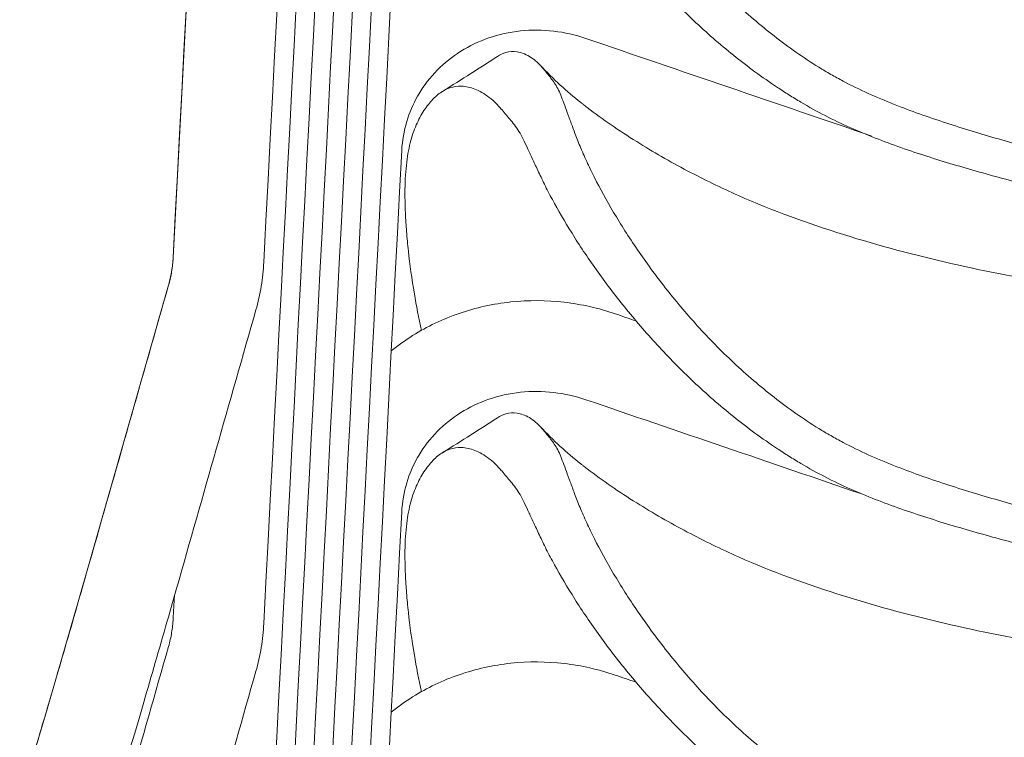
# Model space of a CAD drawing. Header units: centimetres. Extents: x -28 to 145, y -313 to 96.
# Tile 12 of 64: x -27 to -14, y -136 to -126. Entities that reach past the tile are written whole.
import ezdxf

# ---------------------------------------------------------------- set-up
doc = ezdxf.new("R2010")
doc.units = ezdxf.units.CM
doc.layers.add('Main lines', color=7, linetype='Continuous', lineweight=13, true_color=0x000000)
doc.layers.add('Predefinito', color=7, linetype='Continuous', true_color=0x000000)

# ---------------------------------------------------------------- blocks, each defined once
blk = doc.blocks.new('CB-298_Petal_Stacked_2D_Front')
at = {"layer": 'Main lines'}
blk.add_line((-25.086, 69.172), (-24.856, 73.569), dxfattribs=at)
blk.add_line((-25.086, 69.172), (-24.856, 73.569), dxfattribs=at)
blk.add_lwpolyline([(-27.115, 62.011), (-27.079, 62.118), (-27.007, 62.354), (-26.905, 62.691), (-26.783, 63.101), (-26.646, 63.57), (-26.494, 64.09), (-26.341, 64.622), (-26.195, 65.129), (-25.147, 68.808)], dxfattribs=at)
blk.add_lwpolyline([(-27.115, 62.011), (-27.079, 62.118), (-27.007, 62.354), (-26.905, 62.691), (-26.783, 63.101), (-26.646, 63.57), (-26.494, 64.09), (-26.341, 64.622), (-26.195, 65.129), (-25.147, 68.808)], dxfattribs=at)
for points in [[(-23.263, 104.057), (-23.871, 92.429), (-24.478, 80.8), (-25.086, 69.172)], [(-23.888, 69.109), (-23.28, 80.738), (-22.672, 92.366), (-22.065, 103.995)], [(-23.888, 64.337), (-23.28, 75.965), (-22.672, 87.593), (-22.065, 99.222)], [(-23.888, 59.564), (-23.28, 71.192), (-22.672, 82.821), (-22.065, 94.449)], [(-23.888, 54.791), (-23.28, 66.419), (-22.672, 78.048), (-22.065, 89.676)], [(-23.888, 50.018), (-23.28, 61.647), (-22.672, 73.275), (-22.065, 84.903)], [(-23.888, 45.245), (-23.28, 56.874), (-22.672, 68.502), (-22.065, 80.131)], [(-23.888, 40.472), (-23.28, 52.101), (-22.672, 63.729), (-22.065, 75.358)], [(-19.632, 72.065), (-18.371, 71.635), (-17.111, 71.205), (-15.85, 70.775)], [(-21.528, 71.366), (-21.267, 71.526), (-21.03, 71.677), (-20.8, 71.827)], [(-23.888, 35.7), (-23.28, 47.328), (-22.672, 58.957), (-22.065, 70.585)], [(-25.068, 69.516), (-25.069, 69.515), (-25.069, 69.514), (-25.07, 69.513)], [(-25.147, 68.808), (-25.496, 67.581), (-25.846, 66.355), (-26.195, 65.129)], [(-25.041, 64.8), (-24.692, 66.026), (-24.342, 67.252), (-23.993, 68.478)], [(-18.968, 68.334), (-19.06, 68.365), (-19.153, 68.397), (-19.245, 68.428)], [(-19.632, 67.293), (-18.416, 66.878), (-17.2, 66.463), (-15.984, 66.048)], [(-21.528, 66.593), (-21.267, 66.753), (-21.03, 66.904), (-20.8, 67.054)], [(-23.888, 30.927), (-23.28, 42.555), (-22.672, 54.184), (-22.065, 65.812)], [(-25.07, 64.699), (-25.075, 64.599), (-25.081, 64.499), (-25.086, 64.399)], [(-25.147, 64.035), (-25.496, 62.809), (-25.846, 61.583), (-26.195, 60.357)], [(-25.041, 60.028), (-24.692, 61.254), (-24.342, 62.48), (-23.993, 63.706)], [(-18.968, 63.561), (-19.061, 63.593), (-19.153, 63.624), (-19.245, 63.656)]]:
    blk.add_open_spline(points, degree=3, dxfattribs=at)
for points, knots in [([(0, 69.115), (-0.49, 69.114), (-0.98, 69.123), (-1.957, 69.16), (-2.446, 69.188), (-3.178, 69.232), (-3.422, 69.248), (-3.91, 69.278), (-4.155, 69.294), (-4.887, 69.34), (-5.375, 69.371), (-6.107, 69.423), (-6.351, 69.441), (-6.839, 69.481), (-7.083, 69.502), (-7.814, 69.571), (-8.3, 69.622), (-9.271, 69.741), (-9.756, 69.807), (-10.481, 69.92), (-10.722, 69.959), (-11.204, 70.043), (-11.445, 70.088), (-11.925, 70.182), (-12.165, 70.232), (-12.643, 70.338), (-12.88, 70.394), (-13.354, 70.512), (-13.59, 70.573), (-14.06, 70.702), (-14.294, 70.77), (-14.76, 70.912), (-14.992, 70.987), (-15.45, 71.15), (-15.678, 71.238), (-16.012, 71.39), (-16.123, 71.443), (-16.286, 71.53), (-16.34, 71.56), (-16.447, 71.621), (-16.5, 71.653), (-16.76, 71.813), (-16.956, 71.952), (-17.329, 72.243), (-17.507, 72.395), (-17.761, 72.633), (-17.844, 72.713), (-18.005, 72.877), (-18.083, 72.96), (-18.309, 73.21), (-18.45, 73.377), (-18.713, 73.713), (-18.836, 73.881), (-19.007, 74.131), (-19.062, 74.214), (-19.167, 74.379), (-19.217, 74.461), (-19.359, 74.7), (-19.443, 74.854), (-19.554, 75.074), (-19.588, 75.145), (-19.636, 75.249), (-19.652, 75.283), (-19.681, 75.349), (-19.695, 75.382), (-19.735, 75.478), (-19.759, 75.538), (-19.801, 75.651), (-19.82, 75.704), (-19.856, 75.803), (-19.873, 75.849), (-19.904, 75.934), (-19.919, 75.973), (-19.946, 76.046), (-19.959, 76.08), (-19.985, 76.143), (-19.999, 76.171), (-20.029, 76.222), (-20.044, 76.246), (-20.077, 76.292), (-20.093, 76.313), (-20.142, 76.376), (-20.174, 76.414), (-20.217, 76.463), (-20.229, 76.477), (-20.241, 76.49)], [322.610066, 322.610066, 322.610066, 322.610066, 337.38222, 337.38222, 352.154375, 352.154375, 359.540452, 359.540452, 366.926529, 366.926529, 381.698684, 381.698684, 389.084761, 389.084761, 396.470839, 396.470839, 411.242993, 411.242993, 426.015148, 426.015148, 433.401225, 433.401225, 440.787302, 440.787302, 448.173379, 448.173379, 455.559457, 455.559457, 462.945534, 462.945534, 470.331611, 470.331611, 477.717688, 477.717688, 485.103766, 485.103766, 488.796804, 488.796804, 490.643324, 490.643324, 492.489843, 492.489843, 499.87592, 499.87592, 507.261997, 507.261997, 510.955036, 510.955036, 514.648075, 514.648075, 522.034152, 522.034152, 529.420229, 529.420229, 533.113268, 533.113268, 536.806306, 536.806306, 544.192384, 544.192384, 547.885422, 547.885422, 549.731942, 549.731942, 551.578461, 551.578461, 555.2715, 555.2715, 558.964538, 558.964538, 562.657577, 562.657577, 566.350616, 566.350616, 570.043654, 570.043654, 573.736693, 573.736693, 577.429731, 577.429731, 581.12277, 581.12277, 588.508847, 588.508847, 591.578861, 591.578861, 591.578861, 591.578861]), ([(0, 68.739), (-0.486, 68.739), (-0.971, 68.748), (-1.941, 68.782), (-2.426, 68.805), (-3.152, 68.842), (-3.395, 68.854), (-3.879, 68.881), (-4.121, 68.894), (-4.605, 68.921), (-4.848, 68.935), (-5.332, 68.963), (-5.574, 68.977), (-6.058, 69.007), (-6.3, 69.023), (-6.784, 69.058), (-7.026, 69.077), (-7.752, 69.138), (-8.235, 69.185), (-9.199, 69.292), (-9.681, 69.352), (-10.401, 69.454), (-10.641, 69.49), (-11.119, 69.567), (-11.359, 69.608), (-11.836, 69.694), (-12.075, 69.74), (-12.551, 69.837), (-12.788, 69.888), (-13.26, 69.997), (-13.495, 70.054), (-13.964, 70.173), (-14.197, 70.235), (-14.662, 70.366), (-14.894, 70.435), (-15.353, 70.582), (-15.581, 70.661), (-15.918, 70.793), (-16.03, 70.839), (-16.251, 70.937), (-16.361, 70.99), (-16.577, 71.101), (-16.684, 71.161), (-16.843, 71.255), (-16.896, 71.287), (-16.999, 71.352), (-17.05, 71.385), (-17.202, 71.486), (-17.3, 71.555), (-17.493, 71.696), (-17.587, 71.769), (-17.863, 71.99), (-18.039, 72.144), (-18.292, 72.382), (-18.374, 72.463), (-18.535, 72.626), (-18.613, 72.708), (-18.841, 72.956), (-18.984, 73.122), (-19.251, 73.453), (-19.376, 73.618), (-19.551, 73.863), (-19.607, 73.945), (-19.715, 74.106), (-19.766, 74.186), (-19.912, 74.421), (-19.999, 74.57), (-20.112, 74.779), (-20.147, 74.847), (-20.194, 74.943), (-20.209, 74.974), (-20.239, 75.035), (-20.253, 75.065), (-20.293, 75.152), (-20.318, 75.205), (-20.364, 75.303), (-20.385, 75.348), (-20.423, 75.432), (-20.441, 75.472), (-20.478, 75.545), (-20.497, 75.579), (-20.535, 75.64), (-20.555, 75.668), (-20.596, 75.722), (-20.617, 75.748), (-20.678, 75.822), (-20.717, 75.868), (-20.769, 75.927), (-20.785, 75.944), (-20.8, 75.96)], [470.567293, 470.567293, 470.567293, 470.567293, 485.272521, 485.272521, 499.977749, 499.977749, 507.330363, 507.330363, 514.682977, 514.682977, 522.035591, 522.035591, 529.388205, 529.388205, 536.740819, 536.740819, 544.093433, 544.093433, 558.798661, 558.798661, 573.503888, 573.503888, 580.856502, 580.856502, 588.209116, 588.209116, 595.56173, 595.56173, 602.914344, 602.914344, 610.266958, 610.266958, 617.619572, 617.619572, 624.972186, 624.972186, 632.3248, 632.3248, 636.001107, 636.001107, 639.677414, 639.677414, 643.353721, 643.353721, 645.191874, 645.191874, 647.030028, 647.030028, 650.706335, 650.706335, 654.382642, 654.382642, 661.735256, 661.735256, 665.411563, 665.411563, 669.08787, 669.08787, 676.440484, 676.440484, 683.793098, 683.793098, 687.469405, 687.469405, 691.145712, 691.145712, 698.498326, 698.498326, 702.174633, 702.174633, 704.012786, 704.012786, 705.85094, 705.85094, 709.527247, 709.527247, 713.203554, 713.203554, 716.879861, 716.879861, 720.556167, 720.556167, 724.232474, 724.232474, 727.908781, 727.908781, 735.261395, 735.261395, 738.446643, 738.446643, 738.446643, 738.446643]), ([(-22.065, 70.585), (-22.058, 70.715), (-22.036, 70.844), (-21.999, 70.967), (-21.964, 71.084), (-21.916, 71.197), (-21.855, 71.303), (-21.85, 71.312), (-21.845, 71.322), (-21.84, 71.331), (-21.772, 71.445), (-21.689, 71.551), (-21.595, 71.647), (-21.502, 71.741), (-21.398, 71.824), (-21.284, 71.895), (-21.17, 71.967), (-21.046, 72.026), (-20.916, 72.071), (-20.781, 72.117), (-20.64, 72.149), (-20.496, 72.164), (-20.351, 72.179), (-20.203, 72.178), (-20.056, 72.161), (-19.912, 72.145), (-19.77, 72.112), (-19.632, 72.065)], [92.074453, 92.074453, 92.074453, 92.074453, 92.506662, 92.506662, 92.506662, 92.915154, 92.915154, 92.915154, 92.950068, 92.950068, 92.950068, 93.394051, 93.394051, 93.394051, 93.827255, 93.827255, 93.827255, 94.261583, 94.261583, 94.261583, 94.708811, 94.708811, 94.708811, 95.157101, 95.157101, 95.157101, 95.59429, 95.59429, 95.59429, 95.59429]), ([(-20.8, 71.827), (-20.764, 71.85), (-20.727, 71.868), (-20.641, 71.893), (-20.593, 71.896), (-20.515, 71.885), (-20.489, 71.878), (-20.434, 71.858), (-20.406, 71.845), (-20.35, 71.812), (-20.321, 71.792), (-20.275, 71.752), (-20.259, 71.735), (-20.241, 71.717)], [-0.012545, -0.012545, -0.012545, -0.012545, 12.394821, 12.394821, 27.166975, 27.166975, 34.553053, 34.553053, 41.93913, 41.93913, 49.325207, 49.325207, 53.64127, 53.64127, 53.64127, 53.64127]), ([(-20.241, 71.717), (-20.229, 71.704), (-20.217, 71.69), (-20.174, 71.641), (-20.142, 71.603), (-20.093, 71.54), (-20.077, 71.519), (-20.044, 71.473), (-20.029, 71.449), (-19.999, 71.398), (-19.985, 71.37), (-19.959, 71.308), (-19.946, 71.274), (-19.919, 71.2), (-19.904, 71.161), (-19.873, 71.076), (-19.856, 71.031), (-19.82, 70.932), (-19.801, 70.878), (-19.759, 70.765), (-19.735, 70.705), (-19.695, 70.609), (-19.681, 70.576), (-19.652, 70.51), (-19.636, 70.476), (-19.588, 70.372), (-19.554, 70.301), (-19.443, 70.081), (-19.359, 69.927), (-19.217, 69.688), (-19.167, 69.606), (-19.062, 69.442), (-19.007, 69.358), (-18.836, 69.108), (-18.713, 68.94), (-18.45, 68.605), (-18.309, 68.437), (-18.083, 68.188), (-18.005, 68.105), (-17.844, 67.941), (-17.761, 67.86), (-17.507, 67.622), (-17.329, 67.47), (-16.956, 67.179), (-16.76, 67.04), (-16.5, 66.88), (-16.447, 66.849), (-16.34, 66.787), (-16.286, 66.757), (-16.123, 66.671), (-16.012, 66.617), (-15.678, 66.466), (-15.45, 66.378), (-14.992, 66.214), (-14.76, 66.139), (-14.294, 65.997), (-14.06, 65.93), (-13.59, 65.801), (-13.354, 65.739), (-12.88, 65.621), (-12.643, 65.565), (-12.165, 65.46), (-11.925, 65.41), (-11.445, 65.315), (-11.204, 65.271), (-10.722, 65.187), (-10.481, 65.147), (-9.756, 65.034), (-9.271, 64.968), (-8.3, 64.85), (-7.814, 64.798), (-7.083, 64.729), (-6.839, 64.708), (-6.351, 64.668), (-6.107, 64.65), (-5.375, 64.598), (-4.887, 64.567), (-4.155, 64.521), (-3.91, 64.505), (-3.422, 64.475), (-3.178, 64.46), (-2.446, 64.415), (-1.957, 64.387), (-0.98, 64.35), (-0.49, 64.341), (0, 64.342)], [53.64127, 53.64127, 53.64127, 53.64127, 56.711284, 56.711284, 64.097362, 64.097362, 67.7904, 67.7904, 71.483439, 71.483439, 75.176478, 75.176478, 78.869516, 78.869516, 82.562555, 82.562555, 86.255594, 86.255594, 89.948632, 89.948632, 93.641671, 93.641671, 95.48819, 95.48819, 97.334709, 97.334709, 101.027748, 101.027748, 108.413825, 108.413825, 112.106864, 112.106864, 115.799903, 115.799903, 123.18598, 123.18598, 130.572057, 130.572057, 134.265096, 134.265096, 137.958134, 137.958134, 145.344212, 145.344212, 152.730289, 152.730289, 154.576808, 154.576808, 156.423328, 156.423328, 160.116366, 160.116366, 167.502443, 167.502443, 174.888521, 174.888521, 182.274598, 182.274598, 189.660675, 189.660675, 197.046752, 197.046752, 204.43283, 204.43283, 211.818907, 211.818907, 219.204984, 219.204984, 233.977139, 233.977139, 248.749293, 248.749293, 256.135371, 256.135371, 263.521448, 263.521448, 278.293602, 278.293602, 285.67968, 285.67968, 293.065757, 293.065757, 307.837911, 307.837911, 322.610066, 322.610066, 322.610066, 322.610066]), ([(-20.241, 71.717), (-20.049, 71.514), (-19.892, 71.374), (-19.696, 71.217), (-19.686, 71.21), (-19.676, 71.202), (-19.649, 71.18), (-19.631, 71.166), (-19.613, 71.152), (-19.405, 70.992), (-19.199, 70.852), (-18.96, 70.702), (-18.748, 70.569), (-18.515, 70.435), (-18.07, 70.201), (-17.844, 70.092), (-17.614, 69.99), (-17.162, 69.79), (-16.699, 69.622), (-16.227, 69.474), (-15.759, 69.328), (-15.286, 69.203), (-14.808, 69.093), (-13.853, 68.875), (-12.883, 68.721), (-11.909, 68.607), (-11.684, 68.58), (-11.458, 68.556), (-11.231, 68.533), (-10.477, 68.459), (-9.719, 68.406), (-8.962, 68.368), (-7.967, 68.318), (-6.984, 68.293), (-5.988, 68.284), (-5.49, 68.28), (-4.992, 68.279), (-4.495, 68.28), (-3.997, 68.28), (-3.498, 68.284), (-3, 68.291), (-2.5, 68.297), (-2.001, 68.303), (-1.501, 68.309), (-1.001, 68.315), (-0.501, 68.322), (0, 68.322)], [-21.334745, -21.334745, -21.334745, -21.334745, -20.539842, -20.539842, -20.539842, -20.498373, -20.498373, -20.424135, -20.424135, -20.424135, -19.598631, -19.598631, -19.598631, -18.834779, -18.834779, -18.071679, -18.071679, -18.071679, -16.589979, -16.589979, -16.589979, -15.117521, -15.117521, -15.117521, -12.172531, -12.172531, -12.172531, -11.489667, -11.489667, -11.489667, -9.211857, -9.211857, -9.211857, -6.234192, -6.234192, -6.234192, -4.738971, -4.738971, -4.738971, -3.242263, -3.242263, -3.242263, -1.743138, -1.743138, -1.743138, -0.240844, -0.240844, -0.240844, -0.240844]), ([(-21.528, 71.366), (-21.531, 71.364), (-21.534, 71.362), (-21.56, 71.345), (-21.582, 71.328), (-21.648, 71.271), (-21.689, 71.226), (-21.767, 71.122), (-21.804, 71.063), (-21.871, 70.933), (-21.901, 70.861), (-21.952, 70.699), (-21.973, 70.609), (-22.004, 70.406), (-22.015, 70.293), (-22.025, 70.041), (-22.023, 69.902), (-22.013, 69.675), (-22.008, 69.596), (-21.995, 69.431), (-21.987, 69.345), (-21.958, 69.079), (-21.932, 68.891), (-21.872, 68.536), (-21.842, 68.375), (-21.806, 68.208)], [800.484859, 800.484859, 800.484859, 800.484859, 801.434921, 801.434921, 808.787535, 808.787535, 823.492763, 823.492763, 838.197991, 838.197991, 852.903219, 852.903219, 867.608447, 867.608447, 882.313674, 882.313674, 897.018902, 897.018902, 904.371516, 904.371516, 911.72413, 911.72413, 926.429358, 926.429358, 937.83915, 937.83915, 937.83915, 937.83915]), ([(-20.8, 71.187), (-20.819, 71.208), (-20.839, 71.227), (-20.891, 71.274), (-20.924, 71.3), (-20.989, 71.343), (-21.022, 71.361), (-21.084, 71.391), (-21.115, 71.403), (-21.204, 71.43), (-21.26, 71.437), (-21.367, 71.431), (-21.418, 71.419), (-21.488, 71.389), (-21.508, 71.378), (-21.528, 71.366)], [738.446643, 738.446643, 738.446643, 738.446643, 742.614009, 742.614009, 749.966623, 749.966623, 757.319237, 757.319237, 764.671851, 764.671851, 779.377079, 779.377079, 794.082307, 794.082307, 800.484859, 800.484859, 800.484859, 800.484859]), ([(0, 63.967), (-0.486, 63.966), (-0.971, 63.976), (-1.941, 64.009), (-2.426, 64.032), (-3.152, 64.069), (-3.395, 64.081), (-3.879, 64.108), (-4.121, 64.121), (-4.605, 64.148), (-4.848, 64.162), (-5.332, 64.19), (-5.574, 64.204), (-6.058, 64.235), (-6.3, 64.251), (-6.784, 64.285), (-7.026, 64.304), (-7.752, 64.365), (-8.235, 64.412), (-9.199, 64.519), (-9.681, 64.579), (-10.401, 64.681), (-10.641, 64.718), (-11.119, 64.794), (-11.359, 64.835), (-11.836, 64.921), (-12.075, 64.967), (-12.551, 65.064), (-12.788, 65.115), (-13.26, 65.224), (-13.495, 65.281), (-13.964, 65.4), (-14.197, 65.462), (-14.662, 65.593), (-14.894, 65.662), (-15.353, 65.81), (-15.581, 65.888), (-15.918, 66.02), (-16.03, 66.066), (-16.251, 66.164), (-16.361, 66.217), (-16.577, 66.329), (-16.684, 66.388), (-16.843, 66.482), (-16.896, 66.514), (-16.999, 66.579), (-17.05, 66.612), (-17.202, 66.713), (-17.3, 66.782), (-17.493, 66.923), (-17.587, 66.996), (-17.863, 67.217), (-18.039, 67.371), (-18.292, 67.609), (-18.374, 67.69), (-18.535, 67.853), (-18.613, 67.936), (-18.841, 68.183), (-18.984, 68.349), (-19.251, 68.68), (-19.376, 68.845), (-19.551, 69.09), (-19.607, 69.172), (-19.715, 69.333), (-19.766, 69.413), (-19.912, 69.648), (-19.999, 69.797), (-20.112, 70.006), (-20.147, 70.074), (-20.194, 70.17), (-20.209, 70.201), (-20.239, 70.263), (-20.253, 70.292), (-20.293, 70.379), (-20.318, 70.432), (-20.364, 70.53), (-20.385, 70.575), (-20.423, 70.659), (-20.441, 70.699), (-20.478, 70.772), (-20.497, 70.806), (-20.535, 70.868), (-20.555, 70.896), (-20.596, 70.949), (-20.617, 70.975), (-20.678, 71.049), (-20.717, 71.095), (-20.769, 71.154), (-20.785, 71.171), (-20.8, 71.187)], [470.567293, 470.567293, 470.567293, 470.567293, 485.272521, 485.272521, 499.977749, 499.977749, 507.330363, 507.330363, 514.682977, 514.682977, 522.035591, 522.035591, 529.388205, 529.388205, 536.740819, 536.740819, 544.093433, 544.093433, 558.798661, 558.798661, 573.503888, 573.503888, 580.856502, 580.856502, 588.209116, 588.209116, 595.56173, 595.56173, 602.914344, 602.914344, 610.266958, 610.266958, 617.619572, 617.619572, 624.972186, 624.972186, 632.3248, 632.3248, 636.001107, 636.001107, 639.677414, 639.677414, 643.353721, 643.353721, 645.191874, 645.191874, 647.030028, 647.030028, 650.706335, 650.706335, 654.382642, 654.382642, 661.735256, 661.735256, 665.411563, 665.411563, 669.08787, 669.08787, 676.440484, 676.440484, 683.793098, 683.793098, 687.469405, 687.469405, 691.145712, 691.145712, 698.498326, 698.498326, 702.174633, 702.174633, 704.012786, 704.012786, 705.85094, 705.85094, 709.527247, 709.527247, 713.203554, 713.203554, 716.879861, 716.879861, 720.556167, 720.556167, 724.232474, 724.232474, 727.908781, 727.908781, 735.261395, 735.261395, 738.446643, 738.446643, 738.446643, 738.446643]), ([(-25.086, 69.172), (-25.089, 69.11), (-25.096, 69.049), (-25.106, 68.988), (-25.116, 68.927), (-25.13, 68.867), (-25.147, 68.808)], [46.5527812, 46.5527812, 46.5527812, 46.5527812, 46.7573903, 46.7573903, 46.7573903, 46.9619857, 46.9619857, 46.9619857, 46.9619857]), ([(-23.993, 68.478), (-23.963, 68.581), (-23.94, 68.686), (-23.922, 68.791), (-23.905, 68.896), (-23.893, 69.003), (-23.888, 69.109)], [54.5123841, 54.5123841, 54.5123841, 54.5123841, 54.8446217, 54.8446217, 54.8446217, 55.1768202, 55.1768202, 55.1768202, 55.1768202]), ([(-19.245, 68.428), (-19.463, 68.503), (-19.689, 68.554), (-19.917, 68.58), (-20.152, 68.608), (-20.389, 68.609), (-20.622, 68.584), (-20.856, 68.56), (-21.086, 68.508), (-21.307, 68.432), (-21.523, 68.358), (-21.729, 68.26), (-21.921, 68.14), (-22.019, 68.078), (-22.113, 68.011), (-22.203, 67.939)], [3.997716, 3.997716, 3.997716, 3.997716, 4.690167, 4.690167, 4.690167, 5.402307, 5.402307, 5.402307, 6.116269, 6.116269, 6.116269, 6.81371, 6.81371, 6.81371, 7.170955, 7.170955, 7.170955, 7.170955]), ([(-22.065, 65.812), (-22.058, 65.942), (-22.036, 66.071), (-21.999, 66.195), (-21.964, 66.312), (-21.916, 66.424), (-21.855, 66.531), (-21.85, 66.54), (-21.845, 66.549), (-21.84, 66.558), (-21.772, 66.672), (-21.689, 66.778), (-21.595, 66.874), (-21.502, 66.968), (-21.398, 67.051), (-21.284, 67.122), (-21.17, 67.194), (-21.046, 67.253), (-20.916, 67.298), (-20.781, 67.344), (-20.64, 67.376), (-20.496, 67.391), (-20.351, 67.406), (-20.203, 67.406), (-20.056, 67.388), (-19.912, 67.372), (-19.77, 67.34), (-19.632, 67.293)], [92.074453, 92.074453, 92.074453, 92.074453, 92.506662, 92.506662, 92.506662, 92.915154, 92.915154, 92.915154, 92.950068, 92.950068, 92.950068, 93.394051, 93.394051, 93.394051, 93.827255, 93.827255, 93.827255, 94.261583, 94.261583, 94.261583, 94.708811, 94.708811, 94.708811, 95.157101, 95.157101, 95.157101, 95.59429, 95.59429, 95.59429, 95.59429]), ([(-20.8, 67.054), (-20.764, 67.077), (-20.727, 67.095), (-20.641, 67.12), (-20.593, 67.124), (-20.515, 67.112), (-20.489, 67.105), (-20.434, 67.085), (-20.406, 67.073), (-20.35, 67.039), (-20.321, 67.019), (-20.275, 66.979), (-20.259, 66.962), (-20.241, 66.944)], [-0.012545, -0.012545, -0.012545, -0.012545, 12.394821, 12.394821, 27.166975, 27.166975, 34.553053, 34.553053, 41.93913, 41.93913, 49.325207, 49.325207, 53.64127, 53.64127, 53.64127, 53.64127]), ([(-20.241, 66.944), (-20.229, 66.931), (-20.217, 66.918), (-20.174, 66.868), (-20.142, 66.83), (-20.093, 66.768), (-20.077, 66.746), (-20.044, 66.7), (-20.029, 66.677), (-19.999, 66.625), (-19.985, 66.597), (-19.959, 66.535), (-19.946, 66.501), (-19.919, 66.427), (-19.904, 66.388), (-19.873, 66.303), (-19.856, 66.258), (-19.82, 66.159), (-19.801, 66.106), (-19.759, 65.992), (-19.735, 65.932), (-19.695, 65.836), (-19.681, 65.804), (-19.652, 65.737), (-19.636, 65.703), (-19.588, 65.599), (-19.554, 65.528), (-19.443, 65.308), (-19.359, 65.154), (-19.217, 64.915), (-19.167, 64.834), (-19.062, 64.669), (-19.007, 64.585), (-18.836, 64.335), (-18.713, 64.167), (-18.45, 63.832), (-18.309, 63.664), (-18.083, 63.415), (-18.005, 63.332), (-17.844, 63.168), (-17.761, 63.087), (-17.507, 62.849), (-17.329, 62.697), (-16.956, 62.406), (-16.76, 62.268), (-16.5, 62.107), (-16.447, 62.076), (-16.34, 62.014), (-16.286, 61.984), (-16.123, 61.898), (-16.012, 61.844), (-15.678, 61.693), (-15.45, 61.605), (-14.992, 61.442), (-14.76, 61.366), (-14.294, 61.224), (-14.06, 61.157), (-13.59, 61.028), (-13.354, 60.966), (-12.88, 60.848), (-12.643, 60.793), (-12.165, 60.687), (-11.925, 60.637), (-11.445, 60.542), (-11.204, 60.498), (-10.722, 60.414), (-10.481, 60.374), (-9.756, 60.262), (-9.271, 60.195), (-8.3, 60.077), (-7.814, 60.025), (-7.083, 59.956), (-6.839, 59.935), (-6.351, 59.895), (-6.107, 59.877), (-5.375, 59.825), (-4.887, 59.794), (-4.155, 59.748), (-3.91, 59.733), (-3.422, 59.702), (-3.178, 59.687), (-2.446, 59.642), (-1.957, 59.614), (-0.98, 59.577), (-0.49, 59.569), (0, 59.569)], [53.64127, 53.64127, 53.64127, 53.64127, 56.711284, 56.711284, 64.097362, 64.097362, 67.7904, 67.7904, 71.483439, 71.483439, 75.176478, 75.176478, 78.869516, 78.869516, 82.562555, 82.562555, 86.255594, 86.255594, 89.948632, 89.948632, 93.641671, 93.641671, 95.48819, 95.48819, 97.334709, 97.334709, 101.027748, 101.027748, 108.413825, 108.413825, 112.106864, 112.106864, 115.799903, 115.799903, 123.18598, 123.18598, 130.572057, 130.572057, 134.265096, 134.265096, 137.958134, 137.958134, 145.344212, 145.344212, 152.730289, 152.730289, 154.576808, 154.576808, 156.423328, 156.423328, 160.116366, 160.116366, 167.502443, 167.502443, 174.888521, 174.888521, 182.274598, 182.274598, 189.660675, 189.660675, 197.046752, 197.046752, 204.43283, 204.43283, 211.818907, 211.818907, 219.204984, 219.204984, 233.977139, 233.977139, 248.749293, 248.749293, 256.135371, 256.135371, 263.521448, 263.521448, 278.293602, 278.293602, 285.67968, 285.67968, 293.065757, 293.065757, 307.837911, 307.837911, 322.610066, 322.610066, 322.610066, 322.610066]), ([(0, 63.549), (-0.501, 63.549), (-1.001, 63.543), (-1.501, 63.536), (-2.001, 63.53), (-2.5, 63.524), (-3, 63.518), (-3.498, 63.512), (-3.997, 63.507), (-4.495, 63.507), (-4.992, 63.506), (-5.49, 63.507), (-5.988, 63.512), (-6.984, 63.521), (-7.967, 63.545), (-8.962, 63.595), (-9.719, 63.633), (-10.477, 63.686), (-11.231, 63.761), (-11.458, 63.783), (-11.684, 63.807), (-11.909, 63.834), (-12.883, 63.948), (-13.853, 64.102), (-14.808, 64.32), (-15.286, 64.43), (-15.759, 64.555), (-16.227, 64.702), (-16.699, 64.849), (-17.162, 65.017), (-17.614, 65.217), (-17.844, 65.319), (-18.07, 65.428), (-18.515, 65.663), (-18.748, 65.797), (-18.96, 65.93), (-19.199, 66.079), (-19.405, 66.219), (-19.613, 66.38), (-19.631, 66.393), (-19.649, 66.407), (-19.676, 66.429), (-19.686, 66.437), (-19.696, 66.445), (-19.892, 66.601), (-20.049, 66.741), (-20.241, 66.944)], [-0.240844, -0.240844, -0.240844, -0.240844, 1.261451, 1.261451, 1.261451, 2.760576, 2.760576, 2.760576, 4.257284, 4.257284, 4.257284, 5.752505, 5.752505, 5.752505, 8.73017, 8.73017, 8.73017, 11.00798, 11.00798, 11.00798, 11.690844, 11.690844, 11.690844, 14.635834, 14.635834, 14.635834, 16.108292, 16.108292, 16.108292, 17.589992, 17.589992, 17.589992, 18.353092, 18.353092, 19.116944, 19.116944, 19.116944, 19.942448, 19.942448, 19.942448, 20.016686, 20.016686, 20.058155, 20.058155, 20.058155, 20.853058, 20.853058, 20.853058, 20.853058]), ([(-21.528, 66.593), (-21.508, 66.606), (-21.488, 66.616), (-21.418, 66.646), (-21.367, 66.658), (-21.26, 66.664), (-21.204, 66.657), (-21.115, 66.63), (-21.084, 66.618), (-21.022, 66.588), (-20.989, 66.57), (-20.924, 66.527), (-20.891, 66.502), (-20.839, 66.454), (-20.819, 66.435), (-20.8, 66.414)], [140.649727, 140.649727, 140.649727, 140.649727, 147.052279, 147.052279, 161.757507, 161.757507, 176.462735, 176.462735, 183.815349, 183.815349, 191.167963, 191.167963, 198.520577, 198.520577, 202.687943, 202.687943, 202.687943, 202.687943]), ([(-21.806, 63.435), (-21.842, 63.602), (-21.872, 63.764), (-21.932, 64.118), (-21.958, 64.307), (-21.987, 64.572), (-21.995, 64.658), (-22.008, 64.823), (-22.013, 64.902), (-22.023, 65.13), (-22.025, 65.269), (-22.015, 65.52), (-22.004, 65.633), (-21.973, 65.836), (-21.952, 65.926), (-21.901, 66.088), (-21.871, 66.16), (-21.804, 66.29), (-21.767, 66.349), (-21.689, 66.453), (-21.648, 66.499), (-21.582, 66.556), (-21.56, 66.573), (-21.534, 66.589), (-21.531, 66.591), (-21.528, 66.593)], [3.295436, 3.295436, 3.295436, 3.295436, 14.705228, 14.705228, 29.410456, 29.410456, 36.76307, 36.76307, 44.115684, 44.115684, 58.820912, 58.820912, 73.52614, 73.52614, 88.231367, 88.231367, 102.936595, 102.936595, 117.641823, 117.641823, 132.347051, 132.347051, 139.699665, 139.699665, 140.649727, 140.649727, 140.649727, 140.649727]), ([(-20.8, 66.414), (-20.785, 66.398), (-20.769, 66.381), (-20.717, 66.322), (-20.678, 66.276), (-20.617, 66.202), (-20.596, 66.176), (-20.555, 66.123), (-20.535, 66.095), (-20.497, 66.033), (-20.478, 66), (-20.441, 65.926), (-20.423, 65.886), (-20.385, 65.802), (-20.364, 65.758), (-20.318, 65.66), (-20.293, 65.606), (-20.253, 65.52), (-20.239, 65.49), (-20.209, 65.429), (-20.194, 65.397), (-20.147, 65.301), (-20.112, 65.234), (-19.999, 65.024), (-19.912, 64.875), (-19.766, 64.64), (-19.715, 64.56), (-19.607, 64.399), (-19.551, 64.318), (-19.376, 64.072), (-19.251, 63.907), (-18.984, 63.576), (-18.841, 63.41), (-18.613, 63.163), (-18.535, 63.08), (-18.374, 62.917), (-18.292, 62.836), (-18.039, 62.598), (-17.863, 62.445), (-17.587, 62.223), (-17.493, 62.151), (-17.3, 62.009), (-17.202, 61.94), (-17.05, 61.839), (-16.999, 61.806), (-16.896, 61.741), (-16.843, 61.709), (-16.684, 61.615), (-16.577, 61.556), (-16.361, 61.444), (-16.251, 61.392), (-16.03, 61.293), (-15.918, 61.247), (-15.581, 61.116), (-15.353, 61.037), (-14.894, 60.889), (-14.662, 60.82), (-14.197, 60.69), (-13.964, 60.627), (-13.495, 60.508), (-13.26, 60.451), (-12.788, 60.343), (-12.551, 60.291), (-12.075, 60.194), (-11.836, 60.148), (-11.359, 60.062), (-11.119, 60.022), (-10.641, 59.945), (-10.401, 59.909), (-9.681, 59.806), (-9.199, 59.746), (-8.235, 59.639), (-7.752, 59.593), (-7.026, 59.532), (-6.784, 59.513), (-6.3, 59.478), (-6.058, 59.462), (-5.574, 59.431), (-5.332, 59.417), (-4.848, 59.389), (-4.605, 59.376), (-4.121, 59.348), (-3.879, 59.335), (-3.395, 59.309), (-3.152, 59.296), (-2.426, 59.259), (-1.941, 59.236), (-0.971, 59.203), (-0.486, 59.193), (0, 59.194)], [202.687943, 202.687943, 202.687943, 202.687943, 205.873191, 205.873191, 213.225805, 213.225805, 216.902112, 216.902112, 220.578419, 220.578419, 224.254726, 224.254726, 227.931033, 227.931033, 231.60734, 231.60734, 235.283647, 235.283647, 237.1218, 237.1218, 238.959954, 238.959954, 242.63626, 242.63626, 249.988874, 249.988874, 253.665181, 253.665181, 257.341488, 257.341488, 264.694102, 264.694102, 272.046716, 272.046716, 275.723023, 275.723023, 279.39933, 279.39933, 286.751944, 286.751944, 290.428251, 290.428251, 294.104558, 294.104558, 295.942712, 295.942712, 297.780865, 297.780865, 301.457172, 301.457172, 305.133479, 305.133479, 308.809786, 308.809786, 316.1624, 316.1624, 323.515014, 323.515014, 330.867628, 330.867628, 338.220242, 338.220242, 345.572856, 345.572856, 352.92547, 352.92547, 360.278084, 360.278084, 367.630698, 367.630698, 382.335926, 382.335926, 397.041154, 397.041154, 404.393767, 404.393767, 411.746381, 411.746381, 419.098995, 419.098995, 426.451609, 426.451609, 433.804223, 433.804223, 441.156837, 441.156837, 455.862065, 455.862065, 470.567293, 470.567293, 470.567293, 470.567293]), ([(-26.195, 65.129), (-26.242, 64.965), (-26.291, 64.795), (-26.341, 64.622), (-26.391, 64.445), (-26.443, 64.266), (-26.494, 64.09), (-26.546, 63.913), (-26.596, 63.738), (-26.646, 63.57), (-26.693, 63.406), (-26.74, 63.249), (-26.783, 63.101), (-26.827, 62.953), (-26.868, 62.815), (-26.905, 62.691), (-26.943, 62.563), (-26.977, 62.45), (-27.007, 62.354), (-27.036, 62.258), (-27.061, 62.178), (-27.079, 62.118), (-27.098, 62.06), (-27.112, 62.02), (-27.115, 62.011)], [51.00637, 51.00637, 51.00637, 51.00637, 51.549488, 51.549488, 51.549488, 52.106105, 52.106105, 52.106105, 52.662689, 52.662689, 52.662689, 53.205672, 53.205672, 53.205672, 53.748488, 53.748488, 53.748488, 54.304431, 54.304431, 54.304431, 54.859494, 54.859494, 54.859494, 55.409995, 55.409995, 55.409995, 55.409995]), ([(-25.957, 61.689), (-25.951, 61.706), (-25.945, 61.727), (-25.935, 61.757), (-25.914, 61.823), (-25.889, 61.906), (-25.858, 62.006), (-25.828, 62.105), (-25.793, 62.22), (-25.755, 62.349), (-25.717, 62.475), (-25.676, 62.614), (-25.632, 62.763), (-25.588, 62.912), (-25.541, 63.07), (-25.493, 63.235), (-25.444, 63.404), (-25.393, 63.579), (-25.342, 63.757), (-25.29, 63.934), (-25.238, 64.114), (-25.187, 64.291), (-25.137, 64.464), (-25.088, 64.635), (-25.041, 64.8)], [46.386972, 46.386972, 46.386972, 46.386972, 46.595457, 46.595457, 46.595457, 47.15569, 47.15569, 47.15569, 47.714999, 47.714999, 47.714999, 48.260423, 48.260423, 48.260423, 48.805602, 48.805602, 48.805602, 49.364257, 49.364257, 49.364257, 49.922873, 49.922873, 49.922873, 50.468, 50.468, 50.468, 50.468]), ([(-25.086, 64.399), (-25.089, 64.337), (-25.096, 64.276), (-25.106, 64.215), (-25.116, 64.154), (-25.13, 64.094), (-25.147, 64.035)], [36.8976324, 36.8976324, 36.8976324, 36.8976324, 37.1022415, 37.1022415, 37.1022415, 37.3068369, 37.3068369, 37.3068369, 37.3068369]), ([(-23.993, 63.706), (-23.963, 63.808), (-23.94, 63.913), (-23.922, 64.018), (-23.905, 64.123), (-23.893, 64.23), (-23.888, 64.337)], [54.5123841, 54.5123841, 54.5123841, 54.5123841, 54.8446217, 54.8446217, 54.8446217, 55.1768202, 55.1768202, 55.1768202, 55.1768202]), ([(-19.245, 63.656), (-19.463, 63.73), (-19.689, 63.781), (-19.917, 63.808), (-20.152, 63.835), (-20.389, 63.836), (-20.622, 63.812), (-20.856, 63.787), (-21.086, 63.736), (-21.307, 63.66), (-21.523, 63.585), (-21.729, 63.487), (-21.921, 63.367), (-22.019, 63.306), (-22.113, 63.239), (-22.203, 63.166)], [3.997716, 3.997716, 3.997716, 3.997716, 4.690167, 4.690167, 4.690167, 5.402307, 5.402307, 5.402307, 6.116269, 6.116269, 6.116269, 6.81371, 6.81371, 6.81371, 7.170955, 7.170955, 7.170955, 7.170955])]:
    blk.add_open_spline(points, degree=3, knots=knots, dxfattribs=at)
for points, weights in [([(-25.106, 68.988), (-25.091, 69.079), (-25.086, 69.172)], [1, 0.998412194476, 1]), ([(-25.106, 68.988), (-25.091, 69.079), (-25.086, 69.172)], [1, 0.998412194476, 1]), ([(-25.147, 68.808), (-25.121, 68.897), (-25.106, 68.988)], [1, 0.998407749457, 1]), ([(-25.147, 68.808), (-25.121, 68.897), (-25.106, 68.988)], [1, 0.998407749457, 1])]:
    blk.add_rational_spline(points, weights, degree=2, dxfattribs=at)

msp = doc.modelspace()

# ---------------------------------------------------------------- block references
at = {"layer": 'Predefinito'}
msp.add_blockref('CB-298_Petal_Stacked_2D_Front', (0, -198.658), dxfattribs=at)

doc.saveas('drawing.dxf')
